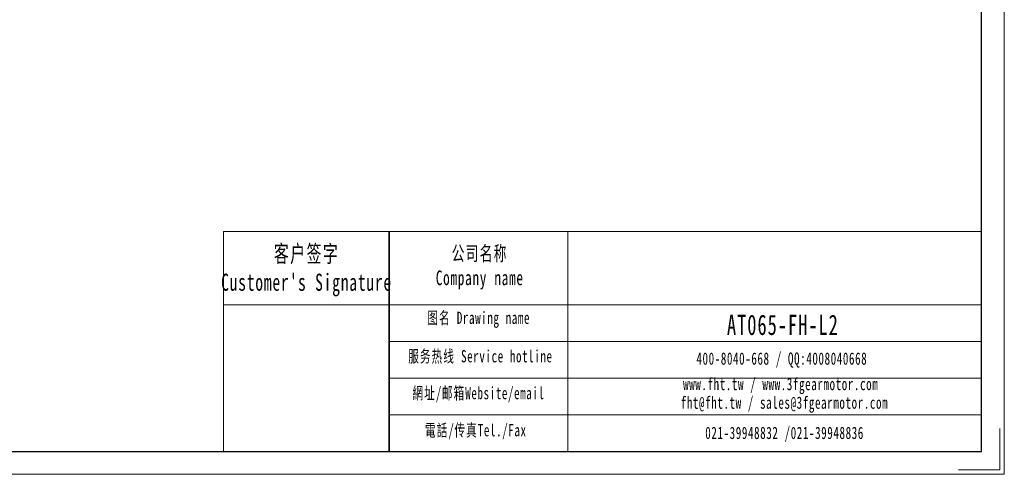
# Model space of a CAD drawing. Header units: millimetres. Extents: x -31 to 471, y -13 to 343.
# Tile 2 of 5: x 214 to 471, y -13 to 106. Entities that reach past the tile are written whole.
import ezdxf

# ---------------------------------------------------------------- set-up
doc = ezdxf.new("R2010")
doc.units = ezdxf.units.MM
doc.layers.get('0').update_dxf_attribs({"lineweight": 35})
for name, color, linetype, lineweight in [('7标注层', 4, 'Continuous', 18), ('SLD-0', 7, 'Continuous', 18), ('图框_外框线', 7, 'Continuous', 18), ('尺寸线层', 3, 'Continuous', 18)]:
    doc.layers.add(name, color=color, linetype=linetype, lineweight=lineweight)
doc.styles.add('标准', font='txt', dxfattribs={"width": 0.667})

msp = doc.modelspace()

# ---------------------------------------------------------------- linework, layer by layer
msp.add_line((310.5147, 50.6502), (310.5147, -6.7803))
at = {"layer": '7标注层', "color": 0}
msp.add_line((267.1924, 50.6502), (267.1924, -6.7704), dxfattribs=at)
at = {"layer": '图框_外框线'}
for p, q in [((267.1924, 50.6502), (310.5147, 50.6502)), ((310.5147, 50.6502), (310.5147, -6.7704)), ((310.5147, 50.6502), (465.1879, 50.6502)), ((357.1916, 50.6502), (357.1916, -6.7704)), ((267.1924, 31.4889), (310.5147, 31.4889)), ((310.5147, 31.4889), (465.1879, 31.4889)), ((310.5147, 21.9083), (465.1879, 21.9083)), ((310.5147, 12.3276), (465.1879, 12.3276)), ((310.5147, 2.7469), (465.1879, 2.7469))]:
    msp.add_line(p, q, dxfattribs=at)
at = {"layer": '图框_外框线', "color": 3}
msp.add_lwpolyline([(-31.2599, -12.7517), (471.1692, -12.7517), (471.1692, 342.5374), (-31.2599, 342.5374)], close=True, dxfattribs=at)
at = {"layer": '图框_外框线', "color": 3, "lineweight": 25}
msp.add_lwpolyline([(-1.3534, -6.7704), (465.1879, -6.7704), (465.1879, 336.5561), (-1.3534, 336.5561)], close=True, dxfattribs=at)
at = {"layer": '图框_外框线', "color": 3}
msp.add_lwpolyline([(469.9729, -0.7891), (469.9729, -11.5555), (459.2066, -11.5555)], dxfattribs=at)

# ---------------------------------------------------------------- texts
at = {"layer": 'SLD-0', "color": 1, "attachment_point": 2, "style": '标准'}
for s, insert, char_height, width in [("\\T1.1;客户签字\\PCustomer's Signature", (288.9282, 47.1053), 4.470976, 55.619404), ('\\T1.1;公司名称\\PCompany name', (334.1492, 46.868), 3.832265, 49.615869), ('\\T1.1;图名 Drawing name', (333.8872, 29.7229), 3.193554, 40.841359), ('\\T1.1;\\pxt5.83333;{\\H1.3888x;\\C256;AT065-FH-L2}', (413.3256, 28.9517), 3.832265, 32.537439), ('\\T1.1;服务热线 Service hotline', (334.3401, 19.6808), 3.193554, 45.501197), ('\\T1.1;400-8040-668 / QQ:4008040668', (413.0624, 19.0706), 3.193554, 92.981642), ('\\T1.1;網址/邮箱Website/email', (333.8428, 10.0591), 3.193554, 47.362463), ('\\T1.1;www.fht.tw / www.3fgearmotor.com ', (412.768, 12.4188), 3.193554, 93.086314), ('\\T1.1;\\pxt12;fht@fht.tw / sales@3fgearmotor.com ', (413.7412, 7.5559), 3.193554, 93.086314), ('\\T1.1;電話/传真Tel./Fax', (333.1273, 0.3624), 3.193554, 47.932095), ('\\T1.1;021-39948832 /021-39948836 ', (413.7746, -0.3358), 3.193554, 71.078442)]:
    msp.add_mtext(s, dxfattribs=dict(at, insert=insert, char_height=char_height, width=width))
at = {"layer": '尺寸线层', "insert": (346.2938, 217.4716), "char_height": 3.234, "width": 82.586747, "attachment_point": 1, "line_spacing_factor": 1.15057, "style": '标准'}
msp.add_mtext('\\T1.1;{\\H1.71429x;性能参数：\\P减速比：1:12~100\\P额定输出力矩：25 N.m\\P最大加速力矩：1.5倍额定扭矩\\P额定输入转速：3000 rpm\\P容许径向力：900 N\\P容许轴向力：450 N\\P回程间隙：≤12 arcmin\\P使用寿命：＞20000 h\\P使用温度：-10℃~80℃\\P}', dxfattribs=at)

doc.saveas('drawing.dxf')
